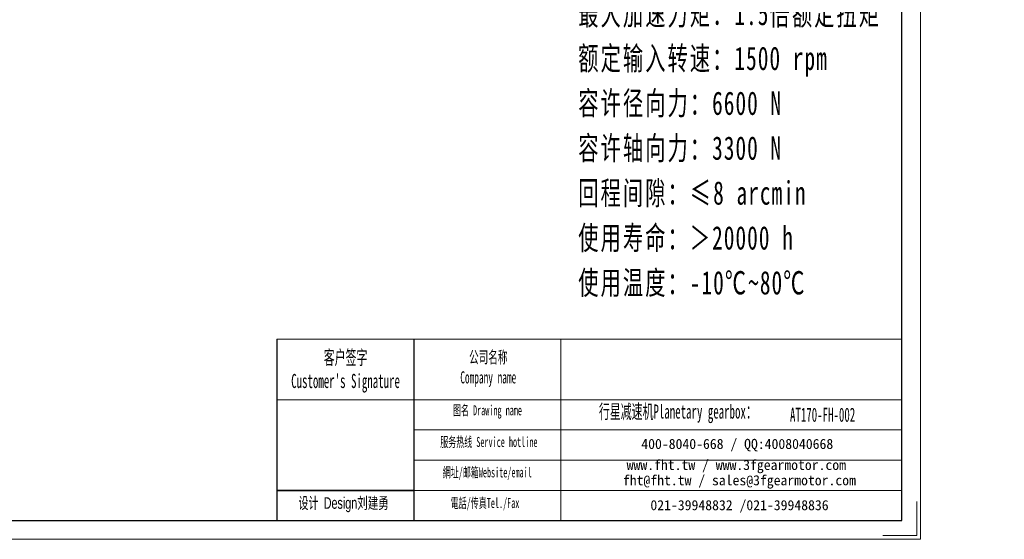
# Model space of a CAD drawing. Header units: millimetres. Extents: x 0 to 1156, y 0 to 776.
# Tile 2 of 4: x 474 to 1156, y 0 to 360. Entities that reach past the tile are written whole.
import ezdxf

# ---------------------------------------------------------------- set-up
doc = ezdxf.new("R2010")
doc.units = ezdxf.units.MM
doc.layers.add('6文字层', color=3, linetype='Continuous')
doc.layers.add('7标注层', color=4, linetype='Continuous')
for name, color, linetype, lineweight in [('SLD-0', 7, 'Continuous', 18), ('图框_外框线', 7, 'Continuous', 18), ('尺寸线层', 3, 'Continuous', 18), ('粗实线层', 7, 'Continuous', 35)]:
    doc.layers.add(name, color=color, linetype=linetype, lineweight=lineweight)
doc.styles.add('SLDTEXTSTYLE4', font='txt', dxfattribs={"width": 0.566667})
doc.styles.add('标准', font='txt', dxfattribs={"width": 0.667})
doc.styles.add('样式 1', font='txt')

msp = doc.modelspace()

# ---------------------------------------------------------------- linework, layer by layer
msp.add_line((746.75157, 138.52852), (746.75157, 13.04723))
at = {"layer": '7标注层', "color": 0}
msp.add_line((652.09554, 138.52852), (652.09554, 13.06868), dxfattribs=at)
at = {"layer": '图框_外框线'}
for p, q in [((652.09554, 138.52852), (746.75157, 138.52852)), ((746.75157, 138.52852), (746.75157, 13.06868)), ((746.75157, 138.52852), (1084.7008, 138.52852)), ((848.73708, 138.52852), (848.73708, 13.06868)), ((652.09554, 96.66247), (746.75157, 96.66247)), ((746.75157, 96.66247), (1084.7008, 96.66247)), ((746.75157, 75.72945), (1084.7008, 75.72945)), ((746.75157, 54.79643), (1084.7008, 54.79643)), ((746.75157, 33.86341), (1084.7008, 33.86341))]:
    msp.add_line(p, q, dxfattribs=at)
at = {"layer": '图框_外框线', "color": 3}
msp.add_lwpolyline([(0, 0), (1097.76949, 0), (1097.76949, 776.27985), (0, 776.27985)], close=True, dxfattribs=at)
at = {"layer": '图框_外框线', "color": 3, "lineweight": 25}
msp.add_lwpolyline([(65.34342, 13.06868), (1084.7008, 13.06868), (1084.7008, 763.21117), (65.34342, 763.21117)], close=True, dxfattribs=at)
at = {"layer": '图框_外框线', "color": 3}
msp.add_lwpolyline([(1095.15575, 26.13737), (1095.15575, 2.61374), (1071.63212, 2.61374)], dxfattribs=at)
at = {"layer": '粗实线层'}
msp.add_line((746.75157, 33.86341), (652.09554, 33.86341), dxfattribs=at)

# ---------------------------------------------------------------- texts
at = {"layer": '6文字层', "insert": (666.94715, 29.13786), "char_height": 8, "width": 91.2976434, "attachment_point": 1, "style": '样式 1'}
msp.add_mtext('\\W0.667;\\C1;设计 \\fArial|b0|i0|c0|p34;Design\\f宋体|b0|i0|c134|p34;刘建勇', dxfattribs=at)
at = {"layer": 'SLD-0', "color": 1, "attachment_point": 2, "style": 'SLDTEXTSTYLE4'}
for s, insert, char_height, width in [("{\\fSimSun|b1|i0|c134|p2;客户签字\\PCustomer's Signature}", (699.58671, 130.78314), 9.7687438, 121.5241806), ('{\\fSimSun|b1|i0|c134|p2;公司名称\\PCompany name}', (798.39115, 130.26457), 8.373209, 108.406913), ('{\\fSimSun|b1|i0|c134|p2;图名 Drawing name}', (797.8188, 92.80377), 6.9776742, 89.2352724), ('{\\fSimSun|b1|i0|c134|p2;  \\H1.1667x;行星减速机Planetary gearbox\\fSimSun|b0|i0|c134|p2;：}', (926.4566, 93.34201), 8.373209, 131.6908175), ('\\pxt5;AT170-FH-002', (1029.90401, 91.11889), 9.7687438, 71.0918373), ('{\\fSimSun|b1|i0|c134|p2;服务热线 Service hotline}', (798.80829, 70.86261), 6.9776742, 99.4166661), ('{\\fSimSun|b1|i0|c134|p2;網址/邮箱Website/email}', (797.7218, 49.83997), 6.9776742, 103.4833919), ('{\\fSimSun|b1|i0|c134|p2;電話/传真Tel./Fax}', (796.15849, 28.65343), 6.9776742, 104.7279938)]:
    msp.add_mtext(s, dxfattribs=dict(at, insert=insert, char_height=char_height, width=width))
at = {"layer": 'SLD-0', "color": 1, "char_height": 6.9776742, "attachment_point": 2}
for s, insert, width in [('{\\fSimSun|b1|i0|c134|p2;400-8040-668 / QQ:4008040668}', (970.8106, 69.52934), 203.1578391), ('{\\fSimSun|b1|i0|c134|p2;www.fht.tw / www.3fgearmotor.com }', (970.16722, 54.99579), 203.3865387), ('\\pxt12;{\\fSimSun|b1|i0|c134|p2;fht@fht.tw / sales@3fgearmotor.com }', (972.29373, 44.37064), 203.3865387), ('{\\fSimSun|b1|i0|c134|p2;021-39948832 /021-39948836 }', (972.36669, 27.12781), 155.3010079)]:
    msp.add_mtext(s, dxfattribs=dict(at, insert=insert, width=width))
at = {"layer": '尺寸线层', "insert": (860.69756, 465.37783), "char_height": 11.34, "width": 219.0555242, "attachment_point": 1, "line_spacing_factor": 1.15057, "style": '标准'}
msp.add_mtext('\\T1.1;{\\H1.42857x;性能参数：\\P减速比：1:2\\P额定输出力矩：450 N.m\\P最大加速力矩：1.5倍额定扭矩\\P额定输入转速：1500 rpm\\P容许径向力：6600 N\\P容许轴向力：3300 N\\P回程间隙：≤8 arcmin\\P使用寿命：＞20000 h\\P使用温度：-10℃~80℃\\P}', dxfattribs=at)

doc.saveas('drawing.dxf')
